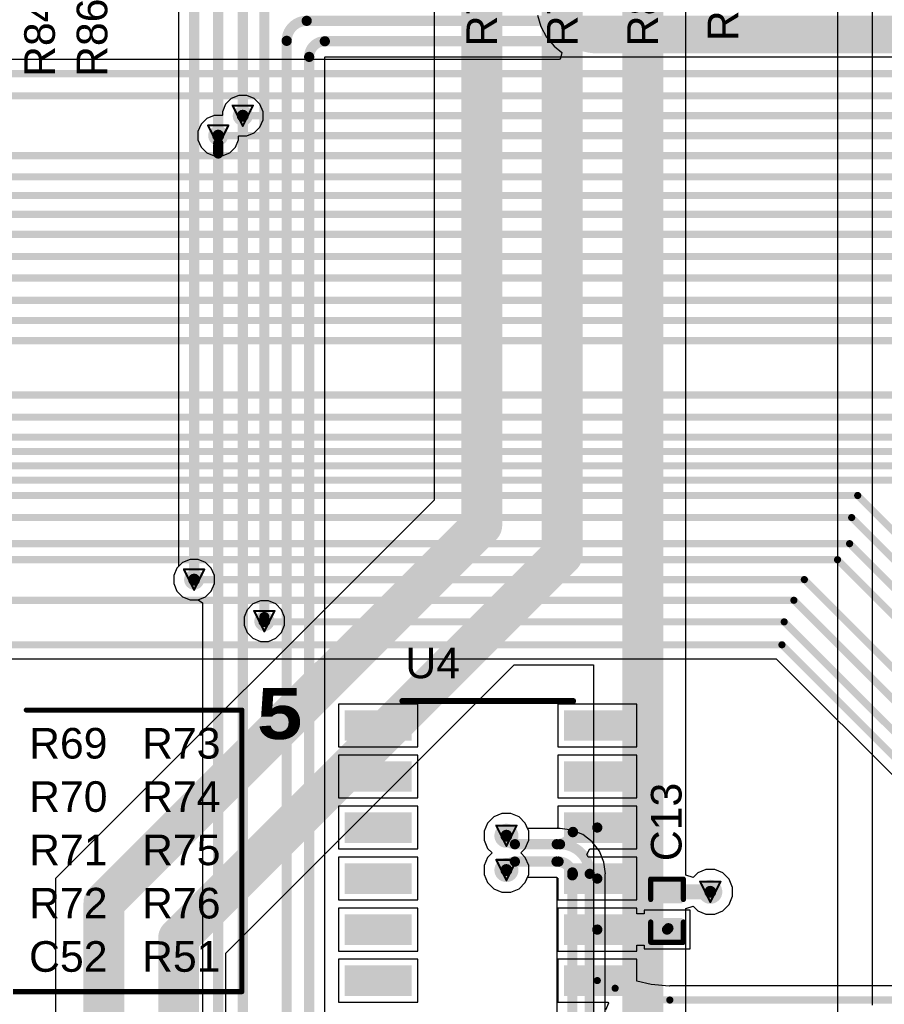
# Model space of a CAD drawing. Header units: inches. Extents: x 0 to 12.2, y 0 to 7.
# Tile 26 of 154: x 0.7 to 1.5, y 2 to 3. Entities that reach past the tile are written whole.
import ezdxf

# ---------------------------------------------------------------- set-up
doc = ezdxf.new("R2010")
doc.units = ezdxf.units.IN
doc.header["$MEASUREMENT"] = 0
for name, color, linetype in [('Bottom Layer', 5, 'Continuous'), ('Drill Drawing', 1, 'Continuous'), ('Layer 1', 16, 'Continuous'), ('Layer 2', 76, 'Continuous'), ('Top Layer', 1, 'Continuous'), ('Top Overlay', 2, 'Continuous'), ('Top Paste', 8, 'Continuous'), ('Top Solder', 216, 'Continuous'), ('Via Holes', 16, 'Continuous')]:
    doc.layers.add(name, color=color, linetype=linetype)
doc.styles.add('Arial', font='txt', dxfattribs={"height": 0.2})
doc.styles.add('Arial Black_Bold', font='txt', dxfattribs={"height": 0.2})

# ---------------------------------------------------------------- blocks, each defined once
blk = doc.blocks.new('SOP_16_25')
at = {"layer": 'Top Layer'}
for points in [[(-0.13605, 0.186), (-0.0785, 0.186), (-0.0785, 0.164), (-0.13605, 0.164)], [(0.0785, 0.186), (0.13605, 0.186), (0.13605, 0.164), (0.0785, 0.164)], [(-0.13605, 0.136), (-0.0785, 0.136), (-0.0785, 0.114), (-0.13605, 0.114)], [(0.0785, 0.136), (0.13605, 0.136), (0.13605, 0.114), (0.0785, 0.114)], [(-0.13605, 0.086), (-0.0785, 0.086), (-0.0785, 0.064), (-0.13605, 0.064)], [(0.0785, 0.086), (0.13605, 0.086), (0.13605, 0.064), (0.0785, 0.064)], [(-0.13605, 0.036), (-0.0785, 0.036), (-0.0785, 0.014), (-0.13605, 0.014)], [(0.0785, 0.036), (0.13605, 0.036), (0.13605, 0.014), (0.0785, 0.014)], [(-0.13605, -0.014), (-0.0785, -0.014), (-0.0785, -0.036), (-0.13605, -0.036)], [(0.0785, -0.014), (0.13605, -0.014), (0.13605, -0.036), (0.0785, -0.036)], [(-0.13605, -0.064), (-0.0785, -0.064), (-0.0785, -0.086), (-0.13605, -0.086)], [(0.0785, -0.064), (0.13605, -0.064), (0.13605, -0.086), (0.0785, -0.086)], [(-0.13605, -0.114), (-0.0785, -0.114), (-0.0785, -0.136), (-0.13605, -0.136)], [(0.0785, -0.114), (0.13605, -0.114), (0.13605, -0.136), (0.0785, -0.136)], [(-0.13605, -0.164), (-0.0785, -0.164), (-0.0785, -0.186), (-0.13605, -0.186)], [(0.0785, -0.164), (0.13605, -0.164), (0.13605, -0.186), (0.0785, -0.186)]]:
    blk.add_hatch(color=1, dxfattribs=at).paths.add_polyline_path(points)
at = {"layer": 'Top Paste'}
for points in [[(-0.13605, 0.186), (-0.0785, 0.186), (-0.0785, 0.164), (-0.13605, 0.164)], [(0.0785, 0.186), (0.13605, 0.186), (0.13605, 0.164), (0.0785, 0.164)], [(-0.13605, 0.136), (-0.0785, 0.136), (-0.0785, 0.114), (-0.13605, 0.114)], [(0.0785, 0.136), (0.13605, 0.136), (0.13605, 0.114), (0.0785, 0.114)], [(-0.13605, 0.086), (-0.0785, 0.086), (-0.0785, 0.064), (-0.13605, 0.064)], [(0.0785, 0.086), (0.13605, 0.086), (0.13605, 0.064), (0.0785, 0.064)], [(-0.13605, 0.036), (-0.0785, 0.036), (-0.0785, 0.014), (-0.13605, 0.014)], [(0.0785, 0.036), (0.13605, 0.036), (0.13605, 0.014), (0.0785, 0.014)], [(-0.13605, -0.014), (-0.0785, -0.014), (-0.0785, -0.036), (-0.13605, -0.036)], [(0.0785, -0.014), (0.13605, -0.014), (0.13605, -0.036), (0.0785, -0.036)], [(-0.13605, -0.064), (-0.0785, -0.064), (-0.0785, -0.086), (-0.13605, -0.086)], [(0.0785, -0.064), (0.13605, -0.064), (0.13605, -0.086), (0.0785, -0.086)], [(-0.13605, -0.114), (-0.0785, -0.114), (-0.0785, -0.136), (-0.13605, -0.136)], [(0.0785, -0.114), (0.13605, -0.114), (0.13605, -0.136), (0.0785, -0.136)], [(-0.13605, -0.164), (-0.0785, -0.164), (-0.0785, -0.186), (-0.13605, -0.186)], [(0.0785, -0.164), (0.13605, -0.164), (0.13605, -0.186), (0.0785, -0.186)]]:
    blk.add_hatch(color=8, dxfattribs=at).paths.add_polyline_path(points)
at = {"layer": 'Top Solder'}
for points in [[(-0.14005, 0.19), (-0.0745, 0.19), (-0.0745, 0.16), (-0.14005, 0.16)], [(0.0745, 0.19), (0.14005, 0.19), (0.14005, 0.16), (0.0745, 0.16)], [(-0.14005, 0.14), (-0.0745, 0.14), (-0.0745, 0.11), (-0.14005, 0.11)], [(0.0745, 0.14), (0.14005, 0.14), (0.14005, 0.11), (0.0745, 0.11)], [(-0.14005, 0.09), (-0.0745, 0.09), (-0.0745, 0.06), (-0.14005, 0.06)], [(0.0745, 0.09), (0.14005, 0.09), (0.14005, 0.06), (0.0745, 0.06)], [(-0.14005, 0.04), (-0.0745, 0.04), (-0.0745, 0.01), (-0.14005, 0.01)], [(0.0745, 0.04), (0.14005, 0.04), (0.14005, 0.01), (0.0745, 0.01)], [(-0.14005, -0.01), (-0.0745, -0.01), (-0.0745, -0.04), (-0.14005, -0.04)], [(0.0745, -0.01), (0.14005, -0.01), (0.14005, -0.04), (0.0745, -0.04)], [(-0.14005, -0.06), (-0.0745, -0.06), (-0.0745, -0.09), (-0.14005, -0.09)], [(0.0745, -0.06), (0.14005, -0.06), (0.14005, -0.09), (0.0745, -0.09)], [(-0.14005, -0.11), (-0.0745, -0.11), (-0.0745, -0.14), (-0.14005, -0.14)], [(0.0745, -0.11), (0.14005, -0.11), (0.14005, -0.14), (0.0745, -0.14)], [(-0.14005, -0.16), (-0.0745, -0.16), (-0.0745, -0.19), (-0.14005, -0.19)], [(0.0745, -0.16), (0.14005, -0.16), (0.14005, -0.19), (0.0745, -0.19)]]:
    blk.add_hatch(color=216, dxfattribs=at).paths.add_polyline_path(points)
at = {"layer": 'Top Overlay'}
for points, const_width in [([(0.0835, 0.199), (-0.0835, 0.199)], 0.006), ([(-0.149, 0.18), (-0.149, 0.17)], 0.005), ([(-0.144, 0.175), (-0.149, 0.18)], 0.005), ([(-0.144, 0.175), (-0.149, 0.17)], 0.005), ([(0.0835, -0.199), (-0.0835, -0.199)], 0.006)]:
    blk.add_lwpolyline(points, dxfattribs=dict(at, const_width=const_width))
for points, const_width in [([(-0.085, 0.199, 1), (-0.082, 0.199, 1)], 0.003), ([(0.082, 0.199, 1), (0.085, 0.199, 1)], 0.003), ([(-0.15025, 0.18, 1), (-0.14775, 0.18, 1)], 0.0025), ([(-0.15025, 0.18, 1), (-0.14775, 0.18, 1)], 0.0025), ([(-0.14525, 0.175, 1), (-0.14275, 0.175, 1)], 0.0025), ([(-0.14525, 0.175, 1), (-0.14275, 0.175, 1)], 0.0025), ([(-0.15025, 0.17, 1), (-0.14775, 0.17, 1)], 0.0025), ([(-0.15025, 0.17, 1), (-0.14775, 0.17, 1)], 0.0025), ([(-0.085, -0.199, 1), (-0.082, -0.199, 1)], 0.003), ([(0.082, -0.199, 1), (0.085, -0.199, 1)], 0.003)]:
    blk.add_lwpolyline(points, format="xyb", close=True, dxfattribs=dict(at, const_width=const_width))
blk = doc.blocks.new('C___0402_341')
at = {"layer": 'Top Layer'}
for points in [[(-0.0275, -0.0125), (-0.0275, 0.0125), (-0.0095, 0.0125), (-0.0095, -0.0125)], [(0.0095, -0.0125), (0.0095, 0.0125), (0.0275, 0.0125), (0.0275, -0.0125)]]:
    blk.add_hatch(color=1, dxfattribs=at).paths.add_polyline_path(points)
at = {"layer": 'Top Paste'}
for points in [[(-0.0275, -0.0125), (-0.0275, 0.0125), (-0.0095, 0.0125), (-0.0095, -0.0125)], [(0.0095, -0.0125), (0.0095, 0.0125), (0.0275, 0.0125), (0.0275, -0.0125)]]:
    blk.add_hatch(color=8, dxfattribs=at).paths.add_polyline_path(points)
at = {"layer": 'Top Solder'}
for points in [[(-0.02986, -0.01486), (-0.02986, 0.01486), (-0.00714, 0.01486), (-0.00714, -0.01486)], [(0.00714, -0.01486), (0.00714, 0.01486), (0.02986, 0.01486), (0.02986, -0.01486)]]:
    blk.add_hatch(color=216, dxfattribs=at).paths.add_polyline_path(points)
at = {"layer": 'Top Overlay', "const_width": 0.005}
for points in [[(-0.031, 0.016), (-0.011, 0.016)], [(-0.031, -0.016), (-0.031, 0.016)], [(0.031, 0.016), (0.011, 0.016)], [(0.031, -0.016), (0.031, 0.016)], [(-0.011, -0.016), (-0.031, -0.016)], [(0.031, -0.016), (0.011, -0.016)]]:
    blk.add_lwpolyline(points, dxfattribs=at)
at = {"layer": 'Top Overlay', "const_width": 0.0025}
for points in [[(-0.03225, 0.016, 1), (-0.02975, 0.016, 1)], [(-0.03225, 0.016, 1), (-0.02975, 0.016, 1)], [(-0.01225, 0.016, 1), (-0.00975, 0.016, 1)], [(0.00975, 0.016, 1), (0.01225, 0.016, 1)], [(0.02975, 0.016, 1), (0.03225, 0.016, 1)], [(0.02975, 0.016, 1), (0.03225, 0.016, 1)], [(-0.03225, -0.016, 1), (-0.02975, -0.016, 1)], [(-0.03225, -0.016, 1), (-0.02975, -0.016, 1)], [(-0.01225, -0.016, 1), (-0.00975, -0.016, 1)], [(0.00975, -0.016, 1), (0.01225, -0.016, 1)], [(0.02975, -0.016, 1), (0.03225, -0.016, 1)], [(0.02975, -0.016, 1), (0.03225, -0.016, 1)]]:
    blk.add_lwpolyline(points, format="xyb", close=True, dxfattribs=at)

msp = doc.modelspace()

# ---------------------------------------------------------------- hatches: boundary and pattern name
at = {"layer": 'Bottom Layer'}
h = msp.add_hatch(color=5, dxfattribs=at)
edge = h.paths.add_edge_path()
edge.add_arc((0.90765, 2.88202), 0.00984, 0, 360)
h = msp.add_hatch(color=5, dxfattribs=at)
edge = h.paths.add_edge_path()
edge.add_arc((0.8836, 2.8625), 0.00984, 0, 360)
h = msp.add_hatch(color=5, dxfattribs=at)
edge = h.paths.add_edge_path()
edge.add_arc((0.86, 2.42739), 0.00984, 0, 360)
h = msp.add_hatch(color=5, dxfattribs=at)
edge = h.paths.add_edge_path()
edge.add_arc((0.9288, 2.3867), 0.00984, 0, 360)
h = msp.add_hatch(color=5, dxfattribs=at)
edge = h.paths.add_edge_path()
edge.add_arc((1.16584, 2.17639), 0.01181, 0, 360)
h = msp.add_hatch(color=5, dxfattribs=at)
edge = h.paths.add_edge_path()
edge.add_arc((1.16584, 2.14277), 0.01181, 0, 360)
h = msp.add_hatch(color=5, dxfattribs=at)
edge = h.paths.add_edge_path()
edge.add_arc((1.3655, 2.12143), 0.01181, 0, 360)
at = {"layer": 'Layer 1'}
h = msp.add_hatch(color=16, dxfattribs=at)
edge = h.paths.add_edge_path()
edge.add_arc((0.90765, 2.88202), 0.00984, 0, 360)
h = msp.add_hatch(color=16, dxfattribs=at)
edge = h.paths.add_edge_path()
edge.add_arc((0.8836, 2.8625), 0.00984, 0, 360)
h = msp.add_hatch(color=16, dxfattribs=at)
edge = h.paths.add_edge_path()
edge.add_arc((0.86, 2.42739), 0.00984, 0, 360)
h = msp.add_hatch(color=16, dxfattribs=at)
edge = h.paths.add_edge_path()
edge.add_arc((0.9288, 2.3867), 0.00984, 0, 360)
h = msp.add_hatch(color=16, dxfattribs=at)
edge = h.paths.add_edge_path()
edge.add_arc((1.16584, 2.17639), 0.01181, 0, 360)
h = msp.add_hatch(color=16, dxfattribs=at)
edge = h.paths.add_edge_path()
edge.add_arc((1.16584, 2.14277), 0.01181, 0, 360)
h = msp.add_hatch(color=16, dxfattribs=at)
edge = h.paths.add_edge_path()
edge.add_arc((1.3655, 2.12143), 0.01181, 0, 360)
at = {"layer": 'Layer 2'}
h = msp.add_hatch(color=76, dxfattribs=at)
edge = h.paths.add_edge_path()
edge.add_arc((0.90765, 2.88202), 0.00984, 0, 360)
h = msp.add_hatch(color=76, dxfattribs=at)
edge = h.paths.add_edge_path()
edge.add_arc((0.8836, 2.8625), 0.00984, 0, 360)
h = msp.add_hatch(color=76, dxfattribs=at)
edge = h.paths.add_edge_path()
edge.add_arc((0.86, 2.42739), 0.00984, 0, 360)
h = msp.add_hatch(color=76, dxfattribs=at)
edge = h.paths.add_edge_path()
edge.add_arc((0.9288, 2.3867), 0.00984, 0, 360)
h = msp.add_hatch(color=76, dxfattribs=at)
edge = h.paths.add_edge_path()
edge.add_arc((1.16584, 2.17639), 0.01181, 0, 360)
h = msp.add_hatch(color=76, dxfattribs=at)
edge = h.paths.add_edge_path()
edge.add_arc((1.16584, 2.14277), 0.01181, 0, 360)
h = msp.add_hatch(color=76, dxfattribs=at)
edge = h.paths.add_edge_path()
edge.add_arc((1.3655, 2.12143), 0.01181, 0, 360)
at = {"layer": 'Top Layer'}
h = msp.add_hatch(color=1, dxfattribs=at)
edge = h.paths.add_edge_path()
edge.add_arc((0.90765, 2.88202), 0.00984, 0, 360)
h = msp.add_hatch(color=1, dxfattribs=at)
edge = h.paths.add_edge_path()
edge.add_arc((0.8836, 2.8625), 0.00984, 0, 360)
h = msp.add_hatch(color=1, dxfattribs=at)
edge = h.paths.add_edge_path()
edge.add_arc((0.86, 2.42739), 0.00984, 0, 360)
h = msp.add_hatch(color=1, dxfattribs=at)
edge = h.paths.add_edge_path()
edge.add_arc((0.9288, 2.3867), 0.00984, 0, 360)
h = msp.add_hatch(color=1, dxfattribs=at)
edge = h.paths.add_edge_path()
edge.add_arc((1.16584, 2.17639), 0.01181, 0, 360)
h = msp.add_hatch(color=1, dxfattribs=at)
edge = h.paths.add_edge_path()
edge.add_arc((1.16584, 2.14277), 0.01181, 0, 360)
h = msp.add_hatch(color=1, dxfattribs=at)
edge = h.paths.add_edge_path()
edge.add_arc((1.3655, 2.12143), 0.01181, 0, 360)
at = {"layer": 'Via Holes'}
h = msp.add_hatch(color=7, dxfattribs=at)
edge = h.paths.add_edge_path()
edge.add_arc((0.90765, 2.88202), 0.00591, 0, 360)
h = msp.add_hatch(color=7, dxfattribs=at)
edge = h.paths.add_edge_path()
edge.add_arc((0.8836, 2.8625), 0.00591, 0, 360)
h = msp.add_hatch(color=7, dxfattribs=at)
edge = h.paths.add_edge_path()
edge.add_arc((0.86, 2.42739), 0.00591, 0, 360)
h = msp.add_hatch(color=7, dxfattribs=at)
edge = h.paths.add_edge_path()
edge.add_arc((0.9288, 2.3867), 0.00591, 0, 360)
h = msp.add_hatch(color=7, dxfattribs=at)
edge = h.paths.add_edge_path()
edge.add_arc((1.16584, 2.17639), 0.00591, 0, 360)
h = msp.add_hatch(color=7, dxfattribs=at)
edge = h.paths.add_edge_path()
edge.add_arc((1.16584, 2.14277), 0.00591, 0, 360)
h = msp.add_hatch(color=7, dxfattribs=at)
edge = h.paths.add_edge_path()
edge.add_arc((1.3655, 2.12143), 0.00591, 0, 360)

# ---------------------------------------------------------------- linework, layer by layer
at = {"layer": 'Bottom Layer'}
for p, q in [((0.84471, 3.13647), (0.84471, 2.44016)), ((0.98798, 2.9325), (0.988, 2.93948)), ((0.988, 2.93948), (0.98814, 2.93954)), ((0.98814, 2.93954), (0.9882, 2.93968)), ((0.9882, 2.93968), (0.99519, 2.93971)), ((0.99519, 2.93971), (1.54771, 2.93971)), ((0.98798, 0.57795), (0.98798, 2.9325)), ((0.84318, 2.43863), (0.84016, 2.43133)), ((0.84471, 2.44016), (0.84318, 2.43863)), ((0.84016, 2.43133), (0.84016, 2.42344)), ((0.84016, 2.42344), (0.84318, 2.41615)), ((0.84318, 2.41615), (0.84876, 2.41057)), ((0.84876, 2.41057), (0.85605, 2.40755)), ((0.85605, 2.40755), (0.86395, 2.40755)), ((0.86395, 2.40755), (0.86831, 2.40463)), ((0.86831, 2.40463), (0.86831, 0.67096)), ((1.15349, 2.19488), (1.14735, 2.18874)), ((1.16151, 2.1982), (1.15349, 2.19488)), ((1.17018, 2.1982), (1.16151, 2.1982)), ((1.1782, 2.19488), (1.17018, 2.1982)), ((1.18433, 2.18874), (1.1782, 2.19488)), ((1.14735, 2.18874), (1.14403, 2.18073)), ((1.18656, 2.18337), (1.18433, 2.18874)), ((1.21838, 2.18337), (1.18656, 2.18337)), ((1.22987, 2.18194), (1.21838, 2.18346)), ((1.21838, 2.18346), (1.21838, 2.18337)), ((1.24059, 2.17751), (1.22987, 2.18194)), ((1.14403, 2.18073), (1.14403, 2.17205)), ((1.14403, 2.17205), (1.14735, 2.16403)), ((1.24978, 2.17045), (1.24059, 2.17751)), ((1.14735, 2.16403), (1.15181, 2.15958)), ((1.25684, 2.16125), (1.24978, 2.17045)), ((1.14735, 2.15512), (1.14403, 2.14711)), ((1.15181, 2.15958), (1.14735, 2.15512)), ((1.26128, 2.15054), (1.25684, 2.16125)), ((1.14403, 2.14711), (1.14403, 2.13843)), ((1.26279, 2.13905), (1.26128, 2.15054)), ((1.14403, 2.13843), (1.14735, 2.13041)), ((1.18433, 2.13041), (1.18656, 2.13578)), ((1.18656, 2.13578), (1.21512, 2.13578)), ((1.21512, 2.13578), (1.21512, 1.87618)), ((1.2627, 1.8027), (1.2627, 2.13905)), ((1.2627, 2.13905), (1.26279, 2.13905)), ((1.14735, 2.13041), (1.15349, 2.12428)), ((1.15349, 2.12428), (1.16151, 2.12096)), ((1.17018, 2.12096), (1.1782, 2.12428)), ((1.1782, 2.12428), (1.18433, 2.13041)), ((1.16151, 2.12096), (1.17018, 2.12096))]:
    msp.add_line(p, q, dxfattribs=at)
at = {"layer": 'Bottom Layer', "const_width": 0.01}
for points in [[(0.90765, 2.88202), (0.90765, 4.26058)], [(0.8836, 2.863), (0.8836, 4.25224)], [(0.9288, 2.3907), (0.9288, 4.25724)], [(0.86, 2.42739), (0.86, 3.15202)], [(0.97025, 2.975), (3.03095, 2.975)], [(0.95067, 0.53549), (0.95067, 2.95542)], [(0.988, 2.955), (2.98357, 2.955)], [(0.97268, 0.57743), (0.97268, 2.93968)], [(0.90765, 0.26874), (0.90765, 2.88202)], [(0.8836, 0.65541), (0.8836, 2.855)], [(0.8836, 2.845), (0.8836, 2.853)], [(1.17416, 2.16808), (1.21838, 2.16808)], [(1.17416, 2.15108), (1.21694, 2.15108)], [(1.23041, 1.87581), (1.23041, 2.13761)], [(1.24741, 1.8027), (1.24741, 2.13905)]]:
    msp.add_lwpolyline(points, dxfattribs=at)
for points in [[(0.95067, 2.95542, -0.414214), (0.97025, 2.975)], [(0.97268, 2.93968, -0.414214), (0.988, 2.955)], [(1.17416, 2.16808, -0.414214), (1.16584, 2.17639)], [(1.21838, 2.16808, -0.414214), (1.24741, 2.13905)], [(1.16584, 2.14277, -0.414214), (1.17416, 2.15108)], [(1.21694, 2.15108, -0.414214), (1.23041, 2.13761)]]:
    msp.add_lwpolyline(points, format="xyb", dxfattribs=at)
at = {"layer": 'Bottom Layer', "const_width": 0.005}
for points in [[(0.96775, 2.975, 1), (0.97275, 2.975, 1)], [(0.96775, 2.975, 1), (0.97275, 2.975, 1)], [(0.94817, 2.95542, 1), (0.95317, 2.95542, 1)], [(0.94817, 2.95542, 1), (0.95317, 2.95542, 1)], [(0.9855, 2.955, 1), (0.9905, 2.955, 1)], [(0.9855, 2.955, 1), (0.9905, 2.955, 1)], [(0.97018, 2.93968, 1), (0.97518, 2.93968, 1)], [(0.97018, 2.93968, 1), (0.97518, 2.93968, 1)], [(0.90515, 2.88202, 1), (0.91015, 2.88202, 1)], [(0.90515, 2.88202, 1), (0.91015, 2.88202, 1)], [(0.8811, 2.863, 1), (0.8861, 2.863, 1)], [(0.8811, 2.855, 1), (0.8861, 2.855, 1)], [(0.8811, 2.853, 1), (0.8861, 2.853, 1)], [(0.8811, 2.845, 1), (0.8861, 2.845, 1)], [(0.8575, 2.42739, 1), (0.8625, 2.42739, 1)], [(0.9263, 2.3907, 1), (0.9313, 2.3907, 1)], [(1.16334, 2.17639, 1), (1.16834, 2.17639, 1)], [(1.17165, 2.16808, 1), (1.17666, 2.16808, 1)], [(1.17165, 2.16808, 1), (1.17666, 2.16808, 1)], [(1.21588, 2.16808, 1), (1.22088, 2.16808, 1)], [(1.21588, 2.16808, 1), (1.22088, 2.16808, 1)], [(1.17165, 2.15108, 1), (1.17666, 2.15108, 1)], [(1.17165, 2.15108, 1), (1.17666, 2.15108, 1)], [(1.21444, 2.15108, 1), (1.21944, 2.15108, 1)], [(1.21444, 2.15108, 1), (1.21944, 2.15108, 1)], [(1.16334, 2.14277, 1), (1.16834, 2.14277, 1)], [(1.22791, 2.13761, 1), (1.23291, 2.13761, 1)], [(1.22791, 2.13761, 1), (1.23291, 2.13761, 1)], [(1.24491, 2.13905, 1), (1.24991, 2.13905, 1)], [(1.24491, 2.13905, 1), (1.24991, 2.13905, 1)]]:
    msp.add_lwpolyline(points, format="xyb", close=True, dxfattribs=at)
at = {"layer": 'Drill Drawing', "const_width": 0.002}
for points in [[(0.89765, 2.89202), (0.91765, 2.89202)], [(0.89765, 2.89202), (0.90765, 2.87202)], [(0.90765, 2.87202), (0.91765, 2.89202)], [(0.8736, 2.8725), (0.8936, 2.8725)], [(0.8736, 2.8725), (0.8836, 2.8525)], [(0.8836, 2.8525), (0.8936, 2.8725)], [(0.85, 2.43739), (0.87, 2.43739)], [(0.85, 2.43739), (0.86, 2.41739)], [(0.86, 2.41739), (0.87, 2.43739)], [(0.9188, 2.3967), (0.9388, 2.3967)], [(0.9188, 2.3967), (0.9288, 2.3767)], [(0.9288, 2.3767), (0.9388, 2.3967)], [(1.15584, 2.18639), (1.17584, 2.18639)], [(1.15584, 2.18639), (1.16584, 2.16639)], [(1.16584, 2.16639), (1.17584, 2.18639)], [(1.15584, 2.15277), (1.17584, 2.15277)], [(1.15584, 2.15277), (1.16584, 2.13277)], [(1.16584, 2.13277), (1.17584, 2.15277)], [(1.3555, 2.13143), (1.3755, 2.13143)], [(1.3555, 2.13143), (1.3655, 2.11143)], [(1.3655, 2.11143), (1.3755, 2.13143)]]:
    msp.add_lwpolyline(points, dxfattribs=at)
at = {"layer": 'Drill Drawing', "const_width": 0.001}
for points in [[(0.89715, 2.89202, 1), (0.89815, 2.89202, 1)], [(0.89715, 2.89202, 1), (0.89815, 2.89202, 1)], [(0.91715, 2.89202, 1), (0.91815, 2.89202, 1)], [(0.91715, 2.89202, 1), (0.91815, 2.89202, 1)], [(0.8731, 2.8725, 1), (0.8741, 2.8725, 1)], [(0.8731, 2.8725, 1), (0.8741, 2.8725, 1)], [(0.8931, 2.8725, 1), (0.8941, 2.8725, 1)], [(0.8931, 2.8725, 1), (0.8941, 2.8725, 1)], [(0.90715, 2.87202, 1), (0.90815, 2.87202, 1)], [(0.90715, 2.87202, 1), (0.90815, 2.87202, 1)], [(0.8831, 2.8525, 1), (0.8841, 2.8525, 1)], [(0.8831, 2.8525, 1), (0.8841, 2.8525, 1)], [(0.8495, 2.43739, 1), (0.8505, 2.43739, 1)], [(0.8495, 2.43739, 1), (0.8505, 2.43739, 1)], [(0.8695, 2.43739, 1), (0.8705, 2.43739, 1)], [(0.8695, 2.43739, 1), (0.8705, 2.43739, 1)], [(0.8595, 2.41739, 1), (0.8605, 2.41739, 1)], [(0.8595, 2.41739, 1), (0.8605, 2.41739, 1)], [(0.9183, 2.3967, 1), (0.9193, 2.3967, 1)], [(0.9183, 2.3967, 1), (0.9193, 2.3967, 1)], [(0.9383, 2.3967, 1), (0.9393, 2.3967, 1)], [(0.9383, 2.3967, 1), (0.9393, 2.3967, 1)], [(0.9283, 2.3767, 1), (0.9293, 2.3767, 1)], [(0.9283, 2.3767, 1), (0.9293, 2.3767, 1)], [(1.15534, 2.18639, 1), (1.15634, 2.18639, 1)], [(1.15534, 2.18639, 1), (1.15634, 2.18639, 1)], [(1.17534, 2.18639, 1), (1.17634, 2.18639, 1)], [(1.17534, 2.18639, 1), (1.17634, 2.18639, 1)], [(1.16534, 2.16639, 1), (1.16634, 2.16639, 1)], [(1.16534, 2.16639, 1), (1.16634, 2.16639, 1)], [(1.15534, 2.15277, 1), (1.15634, 2.15277, 1)], [(1.15534, 2.15277, 1), (1.15634, 2.15277, 1)], [(1.17534, 2.15277, 1), (1.17634, 2.15277, 1)], [(1.17534, 2.15277, 1), (1.17634, 2.15277, 1)], [(1.16534, 2.13277, 1), (1.16634, 2.13277, 1)], [(1.16534, 2.13277, 1), (1.16634, 2.13277, 1)], [(1.355, 2.13143, 1), (1.356, 2.13143, 1)], [(1.355, 2.13143, 1), (1.356, 2.13143, 1)], [(1.375, 2.13143, 1), (1.376, 2.13143, 1)], [(1.375, 2.13143, 1), (1.376, 2.13143, 1)], [(1.365, 2.11143, 1), (1.366, 2.11143, 1)], [(1.365, 2.11143, 1), (1.366, 2.11143, 1)]]:
    msp.add_lwpolyline(points, format="xyb", close=True, dxfattribs=at)
at = {"layer": 'Layer 1'}
for p, q in [((0.89641, 2.89884), (0.89083, 2.89326)), ((0.90371, 2.90186), (0.89641, 2.89884)), ((0.9116, 2.90186), (0.90371, 2.90186)), ((0.91889, 2.89884), (0.9116, 2.90186)), ((0.92448, 2.89326), (0.91889, 2.89884)), ((0.89083, 2.89326), (0.88781, 2.88596)), ((0.88781, 2.88596), (0.88781, 2.88252)), ((0.9275, 2.88596), (0.92448, 2.89326)), ((0.9275, 2.87807), (0.9275, 2.88596)), ((0.87236, 2.87932), (0.86678, 2.87374)), ((0.87966, 2.88234), (0.87236, 2.87932)), ((0.88755, 2.88234), (0.87966, 2.88234)), ((0.88781, 2.88252), (0.88755, 2.88234)), ((0.92448, 2.87078), (0.9275, 2.87807)), ((0.86678, 2.87374), (0.86376, 2.86645)), ((0.86376, 2.86645), (0.86376, 2.85855)), ((0.91889, 2.8652), (0.92448, 2.87078)), ((0.86376, 2.85855), (0.86678, 2.85126)), ((0.90042, 2.85126), (0.90345, 2.85855)), ((0.90345, 2.862), (0.90371, 2.86218)), ((0.90345, 2.85855), (0.90345, 2.862)), ((0.90371, 2.86218), (0.9116, 2.86218)), ((0.9116, 2.86218), (0.91889, 2.8652)), ((0.86678, 2.85126), (0.87236, 2.84568)), ((0.89484, 2.84568), (0.90042, 2.85126)), ((0.87236, 2.84568), (0.87966, 2.84266)), ((0.87966, 2.84266), (0.88755, 2.84266)), ((0.88755, 2.84266), (0.89484, 2.84568)), ((0.84876, 2.44421), (0.84318, 2.43863)), ((0.85605, 2.44723), (0.84876, 2.44421)), ((0.86395, 2.44723), (0.85605, 2.44723)), ((0.87124, 2.44421), (0.86395, 2.44723)), ((0.87682, 2.43863), (0.87124, 2.44421)), ((0.84318, 2.43863), (0.84016, 2.43133)), ((0.87984, 2.43133), (0.87682, 2.43863)), ((0.84016, 2.43133), (0.84016, 2.42344)), ((0.84016, 2.42344), (0.84318, 2.41615)), ((0.87682, 2.41615), (0.87984, 2.42344)), ((0.87984, 2.42344), (0.87984, 2.43133)), ((0.84318, 2.41615), (0.84876, 2.41057)), ((0.87124, 2.41057), (0.87682, 2.41615)), ((0.84876, 2.41057), (0.85605, 2.40755)), ((0.85605, 2.40755), (0.86395, 2.40755)), ((0.86395, 2.40755), (0.87124, 2.41057)), ((0.91756, 2.40352), (0.91198, 2.39794)), ((0.92486, 2.40654), (0.91756, 2.40352)), ((0.93275, 2.40654), (0.92486, 2.40654)), ((0.94004, 2.40352), (0.93275, 2.40654)), ((0.94562, 2.39794), (0.94004, 2.40352)), ((0.91198, 2.39794), (0.90896, 2.39065)), ((0.94864, 2.39065), (0.94562, 2.39794)), ((0.90896, 2.39065), (0.90896, 2.38275)), ((0.94864, 2.38275), (0.94864, 2.39065)), ((0.90896, 2.38275), (0.91198, 2.37546)), ((0.91198, 2.37546), (0.91756, 2.36988)), ((0.94004, 2.36988), (0.94562, 2.37546)), ((0.94562, 2.37546), (0.94864, 2.38275)), ((0.91756, 2.36988), (0.92486, 2.36686)), ((0.92486, 2.36686), (0.93275, 2.36686)), ((0.93275, 2.36686), (0.94004, 2.36988)), ((1.15349, 2.19488), (1.14735, 2.18874)), ((1.16151, 2.1982), (1.15349, 2.19488)), ((1.17018, 2.1982), (1.16151, 2.1982)), ((1.1782, 2.19488), (1.17018, 2.1982)), ((1.18433, 2.18874), (1.1782, 2.19488)), ((1.14735, 2.18874), (1.14403, 2.18073)), ((1.18765, 2.18073), (1.18433, 2.18874)), ((1.14403, 2.18073), (1.14403, 2.17205)), ((1.14403, 2.17205), (1.14735, 2.16403)), ((1.18433, 2.16403), (1.18765, 2.17205)), ((1.18765, 2.17205), (1.18765, 2.18073)), ((1.14735, 2.16403), (1.15181, 2.15958)), ((1.17988, 2.15958), (1.18433, 2.16403)), ((1.14735, 2.15512), (1.14403, 2.14711)), ((1.15181, 2.15958), (1.14735, 2.15512)), ((1.18433, 2.15512), (1.17988, 2.15958)), ((1.18765, 2.14711), (1.18433, 2.15512)), ((1.14403, 2.14711), (1.14403, 2.13843)), ((1.18765, 2.13843), (1.18765, 2.14711)), ((1.14403, 2.13843), (1.14735, 2.13041)), ((1.18433, 2.13041), (1.18765, 2.13843)), ((1.14735, 2.13041), (1.15349, 2.12428)), ((1.15349, 2.12428), (1.16151, 2.12096)), ((1.17018, 2.12096), (1.1782, 2.12428)), ((1.1782, 2.12428), (1.18433, 2.13041)), ((1.16151, 2.12096), (1.17018, 2.12096))]:
    msp.add_line(p, q, dxfattribs=at)
at = {"layer": 'Layer 2'}
for p, q in [((1.49, 3.183), (1.49, 1.99269)), ((1.34166, 2.13777), (1.34166, 3.06136)), ((1.09499, 3.05502), (1.09499, 2.50521)), ((1.52432, 2.0105), (1.52432, 3.01405)), ((0.89641, 2.89884), (0.89083, 2.89326)), ((0.90371, 2.90186), (0.89641, 2.89884)), ((0.9116, 2.90186), (0.90371, 2.90186)), ((0.91889, 2.89884), (0.9116, 2.90186)), ((0.92448, 2.89326), (0.91889, 2.89884)), ((0.89083, 2.89326), (0.88781, 2.88596)), ((0.88781, 2.88596), (0.88781, 2.88252)), ((0.9275, 2.88596), (0.92448, 2.89326)), ((0.9275, 2.87807), (0.9275, 2.88596)), ((0.87236, 2.87932), (0.86678, 2.87374)), ((0.87966, 2.88234), (0.87236, 2.87932)), ((0.88755, 2.88234), (0.87966, 2.88234)), ((0.88781, 2.88252), (0.88755, 2.88234)), ((0.92448, 2.87078), (0.9275, 2.87807)), ((0.86678, 2.87374), (0.86376, 2.86645)), ((0.86376, 2.86645), (0.86376, 2.85855)), ((0.91889, 2.8652), (0.92448, 2.87078)), ((0.86376, 2.85855), (0.86678, 2.85126)), ((0.90042, 2.85126), (0.90345, 2.85855)), ((0.90345, 2.862), (0.90371, 2.86218)), ((0.90345, 2.85855), (0.90345, 2.862)), ((0.90371, 2.86218), (0.9116, 2.86218)), ((0.9116, 2.86218), (0.91889, 2.8652)), ((0.86678, 2.85126), (0.87236, 2.84568)), ((0.89484, 2.84568), (0.90042, 2.85126)), ((0.87236, 2.84568), (0.87966, 2.84266)), ((0.87966, 2.84266), (0.88755, 2.84266)), ((0.88755, 2.84266), (0.89484, 2.84568)), ((1.09499, 2.50521), (0.72431, 2.13454)), ((0.84876, 2.44421), (0.84318, 2.43863)), ((0.85605, 2.44723), (0.84876, 2.44421)), ((0.86395, 2.44723), (0.85605, 2.44723)), ((0.87124, 2.44421), (0.86395, 2.44723)), ((0.87682, 2.43863), (0.87124, 2.44421)), ((0.84318, 2.43863), (0.84016, 2.43133)), ((0.87984, 2.43133), (0.87682, 2.43863)), ((0.84016, 2.43133), (0.84016, 2.42344)), ((0.84016, 2.42344), (0.84318, 2.41615)), ((0.87682, 2.41615), (0.87984, 2.42344)), ((0.87984, 2.42344), (0.87984, 2.43133)), ((0.84318, 2.41615), (0.84876, 2.41057)), ((0.87124, 2.41057), (0.87682, 2.41615)), ((0.84876, 2.41057), (0.85605, 2.40755)), ((0.85605, 2.40755), (0.86395, 2.40755)), ((0.86395, 2.40755), (0.87124, 2.41057)), ((0.91756, 2.40352), (0.91198, 2.39794)), ((0.92486, 2.40654), (0.91756, 2.40352)), ((0.93275, 2.40654), (0.92486, 2.40654)), ((0.94004, 2.40352), (0.93275, 2.40654)), ((0.94562, 2.39794), (0.94004, 2.40352)), ((0.91198, 2.39794), (0.90896, 2.39065)), ((0.94864, 2.39065), (0.94562, 2.39794)), ((0.90896, 2.39065), (0.90896, 2.38275)), ((0.94864, 2.38275), (0.94864, 2.39065)), ((0.90896, 2.38275), (0.91198, 2.37546)), ((0.91198, 2.37546), (0.91756, 2.36988)), ((0.94004, 2.36988), (0.94562, 2.37546)), ((0.94562, 2.37546), (0.94864, 2.38275)), ((0.91756, 2.36988), (0.92486, 2.36686)), ((0.92486, 2.36686), (0.93275, 2.36686)), ((0.93275, 2.36686), (0.94004, 2.36988)), ((0.89105, 2.06145), (1.17359, 2.344)), ((1.17359, 2.344), (1.251, 2.344)), ((1.251, 2.344), (1.251, 1.92012)), ((1.15349, 2.19488), (1.14735, 2.18874)), ((1.16151, 2.1982), (1.15349, 2.19488)), ((1.17018, 2.1982), (1.16151, 2.1982)), ((1.1782, 2.19488), (1.17018, 2.1982)), ((1.18433, 2.18874), (1.1782, 2.19488)), ((1.14735, 2.18874), (1.14403, 2.18073)), ((1.18765, 2.18073), (1.18433, 2.18874)), ((1.14403, 2.18073), (1.14403, 2.17205)), ((1.14403, 2.17205), (1.14735, 2.16403)), ((1.18433, 2.16403), (1.18765, 2.17205)), ((1.18765, 2.17205), (1.18765, 2.18073)), ((1.14735, 2.16403), (1.15181, 2.15958)), ((1.17988, 2.15958), (1.18433, 2.16403)), ((1.14735, 2.15512), (1.14403, 2.14711)), ((1.15181, 2.15958), (1.14735, 2.15512)), ((1.18433, 2.15512), (1.17988, 2.15958)), ((1.18765, 2.14711), (1.18433, 2.15512)), ((1.14403, 2.14711), (1.14403, 2.13843)), ((1.18765, 2.13843), (1.18765, 2.14711)), ((1.36116, 2.14324), (1.35315, 2.13992)), ((1.36984, 2.14324), (1.36116, 2.14324)), ((1.37785, 2.13992), (1.36984, 2.14324)), ((0.72431, 2.13454), (0.72431, 1.33172)), ((1.14403, 2.13843), (1.14735, 2.13041)), ((1.18433, 2.13041), (1.18765, 2.13843)), ((1.34866, 2.13544), (1.34166, 2.13777)), ((1.35315, 2.13992), (1.34866, 2.13544)), ((1.38399, 2.13378), (1.37785, 2.13992)), ((1.38731, 2.12577), (1.38399, 2.13378)), ((1.14735, 2.13041), (1.15349, 2.12428)), ((1.15349, 2.12428), (1.16151, 2.12096)), ((1.17018, 2.12096), (1.1782, 2.12428)), ((1.1782, 2.12428), (1.18433, 2.13041)), ((1.38731, 2.11709), (1.38731, 2.12577)), ((1.16151, 2.12096), (1.17018, 2.12096)), ((1.38399, 2.10907), (1.38731, 2.11709)), ((1.34166, 2.10508), (1.34866, 2.10742)), ((1.34166, 1.94334), (1.34166, 2.10508)), ((1.34866, 2.10742), (1.35315, 2.10294)), ((1.37785, 2.10294), (1.38399, 2.10907)), ((1.35315, 2.10294), (1.36116, 2.09962)), ((1.36116, 2.09962), (1.36984, 2.09962)), ((1.36984, 2.09962), (1.37785, 2.10294)), ((0.89105, 1.41449), (0.89105, 2.06145))]:
    msp.add_line(p, q, dxfattribs=at)
at = {"layer": 'Layer 2', "const_width": 0.04}
for points in [[(1.14173, 2.48074), (1.14173, 3.03473)], [(1.22047, 2.45177), (1.22047, 3.03473)], [(1.29947, 1.9296), (1.29947, 3.03473)], [(0.77167, 2.11068), (1.14173, 2.48074)], [(0.84481, 2.07611), (1.22047, 2.45177)], [(0.77167, 1.3597), (0.77167, 2.11068)], [(0.84481, 1.39245), (0.84481, 2.07611)]]:
    msp.add_lwpolyline(points, dxfattribs=at)
at = {"layer": 'Layer 2', "const_width": 0.02}
for points in [[(1.13173, 2.48074, 1), (1.15173, 2.48074, 1)], [(1.13173, 2.48074, 1), (1.15173, 2.48074, 1)], [(1.21047, 2.45177, 1), (1.23047, 2.45177, 1)], [(1.21047, 2.45177, 1), (1.23047, 2.45177, 1)], [(0.76167, 2.11068, 1), (0.78167, 2.11068, 1)], [(0.76167, 2.11068, 1), (0.78167, 2.11068, 1)], [(0.83481, 2.07611, 1), (0.85481, 2.07611, 1)], [(0.83481, 2.07611, 1), (0.85481, 2.07611, 1)]]:
    msp.add_lwpolyline(points, format="xyb", close=True, dxfattribs=at)
at = {"layer": 'Top Layer'}
for p, q in [((1.19632, 2.98051), (1.19969, 2.9694)), ((1.19969, 2.9694), (1.20516, 2.95917)), ((1.20516, 2.95917), (1.21252, 2.9502)), ((1.21252, 2.9502), (1.22008, 2.94399)), ((1.22008, 2.94399), (1.2188, 2.93843)), ((1.21792, 2.93699), (0.55291, 2.93699)), ((1.2188, 2.93843), (1.21792, 2.93699)), ((0.34408, 2.34978), (1.42997, 2.34978)), ((1.42997, 2.34978), (1.69322, 2.08653)), ((1.07907, 2.30543), (1.00153, 2.30543)), ((1.00153, 2.30543), (1.00153, 2.26343)), ((1.07907, 2.26343), (1.07907, 2.30543)), ((1.29362, 2.30543), (1.21607, 2.30543)), ((1.21607, 2.30543), (1.21607, 2.26343)), ((1.29362, 2.26343), (1.29362, 2.30543)), ((1.00153, 2.26343), (1.07907, 2.26343)), ((1.21607, 2.26343), (1.29362, 2.26343)), ((1.07907, 2.25543), (1.00153, 2.25543)), ((1.00153, 2.25543), (1.00153, 2.21343)), ((1.07907, 2.21343), (1.07907, 2.25543)), ((1.29362, 2.25543), (1.21607, 2.25543)), ((1.21607, 2.25543), (1.21607, 2.21343)), ((1.29362, 2.21343), (1.29362, 2.25543)), ((1.00153, 2.21343), (1.07907, 2.21343)), ((1.21607, 2.21343), (1.29362, 2.21343)), ((1.07907, 2.20543), (1.00153, 2.20543)), ((1.00153, 2.20543), (1.00153, 2.16343)), ((1.07907, 2.16343), (1.07907, 2.20543)), ((1.29362, 2.20543), (1.21608, 2.20543)), ((1.21608, 2.20543), (1.21608, 2.18429)), ((1.29362, 2.16343), (1.29362, 2.20543)), ((1.15349, 2.19488), (1.14735, 2.18874)), ((1.16151, 2.1982), (1.15349, 2.19488)), ((1.17018, 2.1982), (1.16151, 2.1982)), ((1.1782, 2.19488), (1.17018, 2.1982)), ((1.18433, 2.18874), (1.1782, 2.19488)), ((1.14735, 2.18874), (1.14403, 2.18073)), ((1.18656, 2.18337), (1.18433, 2.18874)), ((1.21499, 2.18337), (1.18656, 2.18337)), ((1.21513, 2.18351), (1.21499, 2.18337)), ((1.21595, 2.18419), (1.21513, 2.18351)), ((1.21608, 2.18429), (1.21595, 2.18419)), ((1.14403, 2.18073), (1.14403, 2.17205)), ((1.14403, 2.17205), (1.14735, 2.16403)), ((1.00153, 2.16343), (1.07907, 2.16343)), ((1.14735, 2.16403), (1.15181, 2.15958)), ((1.24444, 2.15792), (1.24758, 2.16343)), ((1.24758, 2.16343), (1.29362, 2.16343)), ((1.07907, 2.15543), (1.00153, 2.15543)), ((1.00153, 2.15543), (1.00153, 2.11343)), ((1.07907, 2.11343), (1.07907, 2.15543)), ((1.14735, 2.15512), (1.14403, 2.14711)), ((1.15181, 2.15958), (1.14735, 2.15512)), ((1.24591, 2.15543), (1.24444, 2.15792)), ((1.29362, 2.15543), (1.24591, 2.15543)), ((1.29362, 2.11343), (1.29362, 2.15543)), ((1.14403, 2.14711), (1.14403, 2.13843)), ((1.14403, 2.13843), (1.14735, 2.13041)), ((1.18433, 2.13041), (1.18656, 2.13578)), ((1.18656, 2.13578), (1.21482, 2.13578)), ((1.21482, 2.13578), (1.21493, 2.13567)), ((1.21493, 2.13567), (1.216, 2.13484)), ((1.216, 2.13484), (1.21607, 2.13479)), ((1.21607, 2.13479), (1.21607, 2.11343)), ((1.14735, 2.13041), (1.15349, 2.12428)), ((1.15349, 2.12428), (1.16151, 2.12096)), ((1.17018, 2.12096), (1.1782, 2.12428)), ((1.1782, 2.12428), (1.18433, 2.13041)), ((1.00153, 2.11343), (1.07907, 2.11343)), ((1.16151, 2.12096), (1.17018, 2.12096)), ((1.21607, 2.11343), (1.29362, 2.11343)), ((1.07907, 2.10543), (1.00153, 2.10543)), ((1.00153, 2.10543), (1.00153, 2.06343)), ((1.07907, 2.06343), (1.07907, 2.10543)), ((1.29362, 2.10543), (1.21607, 2.10543)), ((1.21607, 2.10543), (1.21607, 2.06343)), ((1.29362, 2.09972), (1.29362, 2.10543)), ((1.30064, 2.09972), (1.29362, 2.09972)), ((1.34564, 2.10343), (1.30064, 2.10343)), ((1.30064, 2.10343), (1.30064, 2.09972)), ((1.34564, 2.06543), (1.34564, 2.10343)), ((1.29362, 2.06343), (1.29362, 2.06913)), ((1.29362, 2.06913), (1.30064, 2.06913)), ((1.30064, 2.06913), (1.30064, 2.06543)), ((1.30064, 2.06543), (1.34564, 2.06543)), ((1.00153, 2.06343), (1.07907, 2.06343)), ((1.07907, 2.05543), (1.00153, 2.05543)), ((1.00153, 2.05543), (1.00153, 2.01343)), ((1.07907, 2.01343), (1.07907, 2.05543)), ((1.21607, 2.06343), (1.29362, 2.06343)), ((1.29362, 2.05543), (1.21608, 2.05543)), ((1.21608, 2.05543), (1.21608, 2.01343)), ((1.29362, 2.03382), (1.29362, 2.05543)), ((1.30761, 2.03046), (1.29362, 2.03382)), ((1.32537, 2.02907), (1.30761, 2.03046)), ((1.32581, 2.02916), (1.32537, 2.02907)), ((1.32585, 2.02916), (1.32581, 2.02916)), ((1.32587, 2.02915), (1.32585, 2.02916)), ((1.32589, 2.02916), (1.32587, 2.02915)), ((1.80117, 2.02916), (1.32589, 2.02916)), ((1.00153, 2.01343), (1.07907, 2.01343)), ((1.21608, 2.01343), (1.26502, 2.01343)), ((1.26591, 2.01243), (1.26277, 2.00543)), ((1.26502, 2.01343), (1.26591, 2.01243))]:
    msp.add_line(p, q, dxfattribs=at)
for points, const_width in [([(1.25438, 2.95814, -0.414214), (1.22047, 2.99206)], 0.03), ([(1.17416, 2.16808, -0.414214), (1.16584, 2.17639)], 0.01), ([(1.23084, 2.1799, -0.334259), (1.21513, 2.16808)], 0.01), ([(1.16584, 2.14277, -0.414214), (1.17416, 2.15108)], 0.01), ([(1.21493, 2.15108, -0.309683), (1.23046, 2.14044)], 0.01), ([(1.32585, 2.01539, -0.106723), (1.27229, 2.02693)], 0.007)]:
    msp.add_lwpolyline(points, format="xyb", dxfattribs=dict(at, const_width=const_width))
for points, const_width in [([(1.25438, 2.95814), (1.63013, 2.95814)], 0.03), ([(0.12795, 2.92323), (1.84029, 2.92323)], 0.007), ([(0.53149, 2.90158), (1.83967, 2.90158)], 0.007), ([(0.90765, 2.88202), (1.83697, 2.88202)], 0.007), ([(0.8836, 2.8625), (1.8342, 2.8625)], 0.007), ([(0.55088, 2.84282), (1.80933, 2.84282)], 0.007), ([(0.53213, 2.8222), (1.7854, 2.8222)], 0.007), ([(0.51105, 2.80391), (1.78144, 2.80391)], 0.007), ([(0.49027, 2.78533), (1.77775, 2.78533)], 0.007), ([(0.12795, 2.76575), (1.77506, 2.76575)], 0.007), ([(0.45275, 2.7441), (1.77445, 2.7441)], 0.007), ([(0.4345, 2.72298), (1.77329, 2.72298)], 0.007), ([(0.41698, 2.70113), (1.70607, 2.70113)], 0.007), ([(0.39739, 2.68135), (1.70357, 2.68135)], 0.007), ([(0.37775, 2.66162), (1.70104, 2.66162)], 0.007), ([(0.12795, 2.60827), (1.68757, 2.60827)], 0.007), ([(0.35433, 2.58662), (1.68695, 2.58662)], 0.007), ([(0.33464, 2.56693), (1.66208, 2.56693)], 0.007), ([(0.30928, 2.55293), (1.65381, 2.55293)], 0.007), ([(0.28391, 2.53893), (1.64554, 2.53893)], 0.007), ([(0.25854, 2.52493), (1.58161, 2.52493)], 0.007), ([(0.12796, 2.50984), (1.50984, 2.50984)], 0.007), ([(1.50984, 2.50984), (1.73435, 2.28533)], 0.007), ([(0.22244, 2.48819), (1.50394, 2.48819)], 0.007), ([(1.50394, 2.48819), (1.72121, 2.27091)], 0.007), ([(0.21643, 2.46264), (1.50193, 2.46264)], 0.007), ([(1.50193, 2.46264), (1.70766, 2.25691)], 0.007), ([(0.20744, 2.44689), (1.49012, 2.44689)], 0.007), ([(1.49012, 2.44689), (1.6941, 2.24291)], 0.007), ([(0.86, 2.42739), (1.45761, 2.42739)], 0.007), ([(1.45761, 2.42739), (1.70516, 2.17984)], 0.007), ([(0.32546, 2.40715), (1.44738, 2.40715)], 0.007), ([(1.44738, 2.40715), (1.72345, 2.13108)], 0.007), ([(0.9288, 2.3907), (0.9295, 2.39)], 0.007), ([(0.9295, 2.386), (1.43785, 2.386)], 0.007), ([(1.43785, 2.386), (1.71358, 2.11026)], 0.007), ([(0.34408, 2.36354), (1.43568, 2.36354)], 0.007), ([(1.43568, 2.36354), (1.70296, 2.09626)], 0.007), ([(1.23084, 2.1799), (1.23107, 2.18014)], 0.01), ([(1.23107, 2.18014), (1.25485, 2.18443)], 0.01), ([(1.17416, 2.16808), (1.21513, 2.16808)], 0.01), ([(1.17416, 2.15108), (1.21493, 2.15108)], 0.01), ([(1.23046, 2.14044), (1.23107, 2.13884)], 0.01), ([(1.23107, 2.13884), (1.25485, 2.13443)], 0.01), ([(1.3267, 2.12143), (1.3655, 2.12143)], 0.015), ([(1.25485, 2.08443), (1.32314, 2.08443)], 0.01), ([(1.32314, 2.08443), (1.32448, 2.08577)], 0.01), ([(1.25485, 2.03443), (1.27229, 2.02693)], 0.007), ([(1.32585, 2.01539), (1.32589, 2.01539)], 0.007), ([(1.32589, 2.01539), (1.80687, 2.01539)], 0.007)]:
    msp.add_lwpolyline(points, dxfattribs=dict(at, const_width=const_width))
for points, const_width in [([(1.24688, 2.95814, 1), (1.26188, 2.95814, 1)], 0.015), ([(1.24688, 2.95814, 1), (1.26188, 2.95814, 1)], 0.015), ([(0.9059, 2.88202, 1), (0.9094, 2.88202, 1)], 0.0035), ([(0.88185, 2.8625, 1), (0.88535, 2.8625, 1)], 0.0035), ([(1.50809, 2.50984, 1), (1.51159, 2.50984, 1)], 0.0035), ([(1.50809, 2.50984, 1), (1.51159, 2.50984, 1)], 0.0035), ([(1.50219, 2.48819, 1), (1.50569, 2.48819, 1)], 0.0035), ([(1.50219, 2.48819, 1), (1.50569, 2.48819, 1)], 0.0035), ([(1.50018, 2.46264, 1), (1.50368, 2.46264, 1)], 0.0035), ([(1.50018, 2.46264, 1), (1.50368, 2.46264, 1)], 0.0035), ([(1.48837, 2.44689, 1), (1.49187, 2.44689, 1)], 0.0035), ([(1.48837, 2.44689, 1), (1.49187, 2.44689, 1)], 0.0035), ([(0.85825, 2.42739, 1), (0.86175, 2.42739, 1)], 0.0035), ([(1.45586, 2.42739, 1), (1.45936, 2.42739, 1)], 0.0035), ([(1.45586, 2.42739, 1), (1.45936, 2.42739, 1)], 0.0035), ([(1.44563, 2.40715, 1), (1.44913, 2.40715, 1)], 0.0035), ([(1.44563, 2.40715, 1), (1.44913, 2.40715, 1)], 0.0035), ([(0.92705, 2.3907, 1), (0.93055, 2.3907, 1)], 0.0035), ([(0.92775, 2.39, 1), (0.93125, 2.39, 1)], 0.0035), ([(0.92775, 2.386, 1), (0.93125, 2.386, 1)], 0.0035), ([(1.4361, 2.386, 1), (1.4396, 2.386, 1)], 0.0035), ([(1.4361, 2.386, 1), (1.4396, 2.386, 1)], 0.0035), ([(1.43393, 2.36354, 1), (1.43743, 2.36354, 1)], 0.0035), ([(1.43393, 2.36354, 1), (1.43743, 2.36354, 1)], 0.0035), ([(1.16334, 2.17639, 1), (1.16834, 2.17639, 1)], 0.005), ([(1.22834, 2.1799, 1), (1.23334, 2.1799, 1)], 0.005), ([(1.22834, 2.1799, 1), (1.23334, 2.1799, 1)], 0.005), ([(1.22857, 2.18014, 1), (1.23358, 2.18014, 1)], 0.005), ([(1.22857, 2.18014, 1), (1.23358, 2.18014, 1)], 0.005), ([(1.25235, 2.18443, 1), (1.25735, 2.18443, 1)], 0.005), ([(1.17165, 2.16808, 1), (1.17666, 2.16808, 1)], 0.005), ([(1.17165, 2.16808, 1), (1.17666, 2.16808, 1)], 0.005), ([(1.21263, 2.16808, 1), (1.21763, 2.16808, 1)], 0.005), ([(1.21263, 2.16808, 1), (1.21763, 2.16808, 1)], 0.005), ([(1.17165, 2.15108, 1), (1.17666, 2.15108, 1)], 0.005), ([(1.17165, 2.15108, 1), (1.17666, 2.15108, 1)], 0.005), ([(1.21243, 2.15108, 1), (1.21743, 2.15108, 1)], 0.005), ([(1.21243, 2.15108, 1), (1.21743, 2.15108, 1)], 0.005), ([(1.16334, 2.14277, 1), (1.16834, 2.14277, 1)], 0.005), ([(1.22796, 2.14044, 1), (1.23296, 2.14044, 1)], 0.005), ([(1.22796, 2.14044, 1), (1.23296, 2.14044, 1)], 0.005), ([(1.22857, 2.13884, 1), (1.23357, 2.13884, 1)], 0.005), ([(1.22857, 2.13884, 1), (1.23357, 2.13884, 1)], 0.005), ([(1.25235, 2.13443, 1), (1.25735, 2.13443, 1)], 0.005), ([(1.32295, 2.12143, 1), (1.33045, 2.12143, 1)], 0.0075), ([(1.36175, 2.12143, 1), (1.36925, 2.12143, 1)], 0.0075), ([(1.25235, 2.08443, 1), (1.25735, 2.08443, 1)], 0.005), ([(1.32064, 2.08443, 1), (1.32564, 2.08443, 1)], 0.005), ([(1.32064, 2.08443, 1), (1.32564, 2.08443, 1)], 0.005), ([(1.32198, 2.08577, 1), (1.32698, 2.08577, 1)], 0.005), ([(1.2531, 2.03443, 1), (1.2566, 2.03443, 1)], 0.0035), ([(1.27054, 2.02693, 1), (1.27404, 2.02693, 1)], 0.0035), ([(1.27054, 2.02693, 1), (1.27404, 2.02693, 1)], 0.0035), ([(1.3241, 2.01539, 1), (1.3276, 2.01539, 1)], 0.0035), ([(1.3241, 2.01539, 1), (1.3276, 2.01539, 1)], 0.0035), ([(1.32414, 2.01539, 1), (1.32764, 2.01539, 1)], 0.0035), ([(1.32414, 2.01539, 1), (1.32764, 2.01539, 1)], 0.0035)]:
    msp.add_lwpolyline(points, format="xyb", close=True, dxfattribs=dict(at, const_width=const_width))
at = {"layer": 'Top Overlay', "const_width": 0.005}
for points in [[(0.69567, 2.29955), (0.90677, 2.29955)], [(0.90677, 2.02357), (0.90677, 2.29955)], [(0.68275, 2.02357), (0.90677, 2.02357)]]:
    msp.add_lwpolyline(points, dxfattribs=at)
at = {"layer": 'Top Overlay', "const_width": 0.0025}
for points in [[(0.69442, 2.29955, 1), (0.69692, 2.29955, 1)], [(0.90552, 2.29955, 1), (0.90802, 2.29955, 1)], [(0.90552, 2.29955, 1), (0.90802, 2.29955, 1)], [(0.90552, 2.02357, 1), (0.90802, 2.02357, 1)], [(0.90552, 2.02357, 1), (0.90802, 2.02357, 1)]]:
    msp.add_lwpolyline(points, format="xyb", close=True, dxfattribs=at)

# ---------------------------------------------------------------- block references
for name, p, rotation in [('SOP_16_25', (1.14757, 2.10943), 180), ('C___0402_341', (1.32314, 2.10293), 270)]:
    msp.add_blockref(name, p, dxfattribs=dict(rotation=rotation))

# ---------------------------------------------------------------- texts
at = {"layer": 'Top Overlay', "style": 'Arial'}
for s, p in [('R81', (1.39295, 2.95501)), ('R78', (1.15673, 2.95001)), ('R79', (1.23547, 2.95001)), ('R80', (1.31421, 2.95001)), ('R84', (0.72366, 2.92001)), ('R86', (0.775, 2.92001)), ('C13', (1.33734, 2.15145))]:
    msp.add_text(s, height=0.03, rotation=90, dxfattribs=at).set_placement(p)
at = {"layer": 'Top Overlay'}
for s, height, style, p in [('U4', 0.03, 'Arial', (1.06689, 2.33074)), ('5', 0.05, 'Arial Black_Bold', (0.92156, 2.27111)), ('R69', 0.03, 'Arial', (0.69834, 2.25203)), ('R73', 0.03, 'Arial', (0.80898, 2.25203)), ('R70', 0.03, 'Arial', (0.69834, 2.19979)), ('R74', 0.03, 'Arial', (0.80898, 2.19979)), ('R71', 0.03, 'Arial', (0.69834, 2.14755)), ('R75', 0.03, 'Arial', (0.80898, 2.14755)), ('R72', 0.03, 'Arial', (0.69834, 2.09532)), ('R76', 0.03, 'Arial', (0.80898, 2.09532)), ('C52', 0.03, 'Arial', (0.69834, 2.04308)), ('R51', 0.03, 'Arial', (0.80898, 2.04308))]:
    msp.add_text(s, height=height, dxfattribs=dict(at, style=style)).set_placement(p)

doc.saveas('drawing.dxf')
